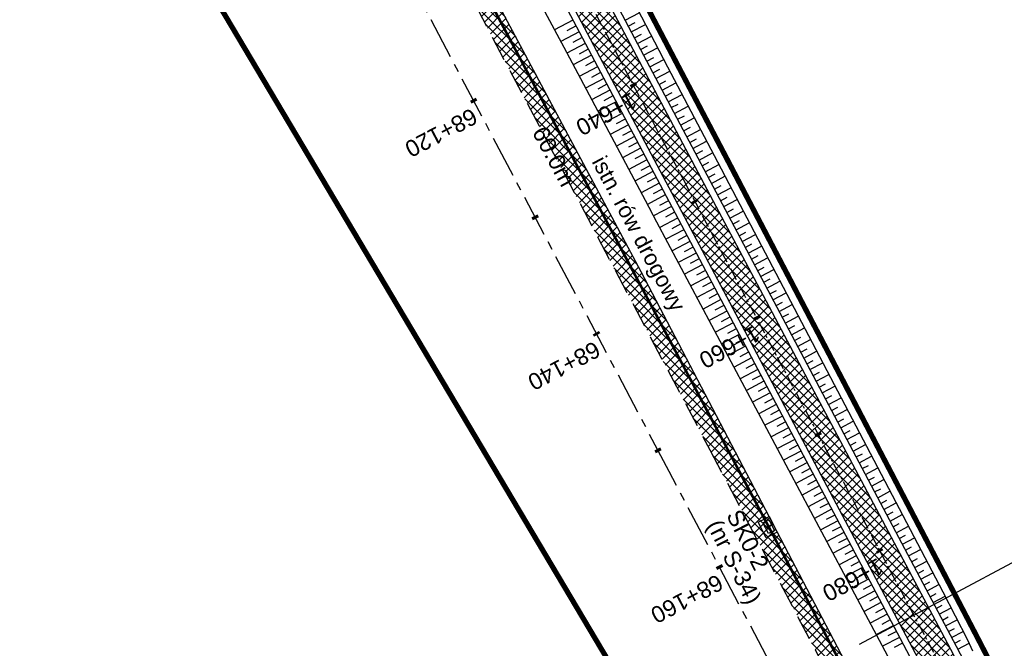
# Model space of a CAD drawing. Header units: metres. Extents: x 7529682 to 7533711, y 5721186 to 5727842.
# Tile 66 of 110: x 7530437 to 7530512, y 5726306 to 5726353. Entities that reach past the tile are written whole.
import ezdxf

# ---------------------------------------------------------------- set-up
doc = ezdxf.new("R2010")
doc.units = ezdxf.units.M
for name, pattern in [('817-dzialki-09-05-04$0$HIDDEN', [0.375, 0.25, -0.125]), ('CENTER', [50.8, 31.75, -6.35, 6.35, -6.35]), ('HIDDEN', [9.525, 6.35, -3.175])]:
    doc.linetypes.add(name, pattern=pattern)
for name, color, linetype in [('C-DROGI-SYTUACJA-ETYKIETY', 7, 'Continuous'), ('D-hatch-pobocza', 131, 'Continuous'), ('D-pobocza', 7, 'Continuous'), ('D-skarpa', 7, 'Continuous'), ('D-skarpa-kreskowanie', 7, 'Continuous')]:
    doc.layers.add(name, color=color, linetype=linetype)
doc.layers.add('D-hatch-ciag-pieszo-rowerowy', color=7, linetype='Continuous', lineweight=13, true_color=0xff9f80)
doc.layers.add('D-LR-etap-III', color=7, linetype='817-dzialki-09-05-04$0$HIDDEN', lineweight=50, true_color=0xff1aff)
for name, color, linetype, lineweight in [('D-krawędzie', 7, 'Continuous', 30), ('D-obrzeża', 7, 'Continuous', 30), ('D-opisy', 7, 'Continuous', 30), ('D-oś', 10, 'CENTER', 30), ('Sieci-T-kanal technologiczny', 4, 'kt kanał technologiczny', 30)]:
    doc.layers.add(name, color=color, linetype=linetype, lineweight=lineweight)
for name, color, linetype, true_color in [('D-opis-KT-dlugosci', 7, 'Continuous', 0xff8000), ('D-opis-KT-studnie', 7, 'Continuous', 0xff8000), ('poprzeczki', 7, 'Continuous', 0x0000c7)]:
    doc.layers.add(name, color=color, linetype=linetype, true_color=true_color)
doc.styles.add('ARIAL', font='arial.ttf', dxfattribs={"height": 1})
doc.styles.get("Standard").update_dxf_attribs({"font": 'arial.ttf'})
doc.linetypes.add('kt kanał technologiczny', pattern='A,1,-0.8,["kt",Standard,S=0.5,R=0,X=-0.7,Y=-0.15],-0.3', length=2.1)
pattern_1 = [(45, (0, 0), (-0.33675960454, 0.33675960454), []), (135, (0, 0), (-0.33675960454, -0.33675960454), [])]

# ---------------------------------------------------------------- blocks, each defined once
blk = doc.blocks.new('AeccTickLine')
at = {"color": 0, "linetype": 'ByBlock', "lineweight": -2}
blk.add_line((0, 1), (0, -1), dxfattribs=at)
blk = doc.blocks.new('SKR2')
at = {"layer": 'Sieci-T-kanal technologiczny', "color": 2, "lineweight": 25}
for points in [[(0.028, -0.188), (0.958, -1.153), (0.282, -1.805), (-0.648, -0.84)], [(-0.038, -0.537), (0.607, -1.206), (0.233, -1.567), (-0.412, -0.898)]]:
    blk.add_lwpolyline(points, close=True, dxfattribs=at)
blk.add_lwpolyline([(-0.09, -1.232), (0.285, -0.872)], dxfattribs=at)

msp = doc.modelspace()

# ---------------------------------------------------------------- hatches: boundary and pattern name
at = {"layer": 'D-hatch-ciag-pieszo-rowerowy'}
h = msp.add_hatch(dxfattribs=at)
h.set_pattern_fill('ANSI37', color=256, scale=0.15, style=0)
h.set_pattern_definition(pattern_1)
h.paths.add_polyline_path([(7530404.057, 5726502.584), (7530380.911, 5726546.861), (7530371.746, 5726564.106), (7530368.841, 5726564.244), (7530378.7, 5726545.696), (7530401.842, 5726501.425), (7530423.333, 5726460.444), (7530443.712, 5726421.565), (7530466.681, 5726377.574), (7530482.337, 5726347.963), (7530485.291, 5726347.724), (7530468.894, 5726378.737), (7530445.927, 5726422.724), (7530425.547, 5726461.605)])
h = msp.add_hatch(dxfattribs=at)
h.set_pattern_fill('ANSI37', color=256, scale=0.15, style=0)
h.set_pattern_definition(pattern_1)
edge = h.paths.add_edge_path()
edge.add_line((7530579.999, 5726163.494), (7530582.284, 5726164.519))
edge.add_line((7530582.284, 5726164.519), (7530574.938, 5726178.434))
edge.add_arc((7530619.154, 5726201.777), 50, 202.668, 207.83183, ccw=False)
edge.add_line((7530573.016, 5726182.508), (7530570.15, 5726189.371))
edge.add_arc((7530524.012, 5726170.102), 50, 22.668, 27.59344)
edge.add_line((7530568.325, 5726193.262), (7530565.111, 5726199.411))
edge.add_arc((7530529.661, 5726180.883), 40, 27.59344, 33.13089)
edge.add_line((7530563.158, 5726202.745), (7530555.511, 5726214.462))
edge.add_arc((7530589.008, 5726236.325), 40, 208.44752, 213.13089, ccw=False)
edge.add_line((7530553.837, 5726217.27), (7530543.028, 5726237.223))
edge.add_line((7530543.028, 5726237.223), (7530528.099, 5726266.319))
edge.add_line((7530528.099, 5726266.319), (7530507.524, 5726305.704))
edge.add_line((7530507.524, 5726305.704), (7530488.366, 5726341.909))
edge.add_line((7530488.366, 5726341.909), (7530485.291, 5726347.724))
edge.add_line((7530485.291, 5726347.724), (7530482.337, 5726347.963))
edge.add_line((7530482.337, 5726347.963), (7530486.156, 5726340.739))
edge.add_line((7530486.156, 5726340.739), (7530505.312, 5726304.54))
edge.add_line((7530505.312, 5726304.54), (7530525.878, 5726265.169))
edge.add_line((7530525.878, 5726265.169), (7530540.816, 5726236.057))
edge.add_line((7530540.816, 5726236.057), (7530551.688, 5726215.99))
edge.add_arc((7530586.858, 5726235.044), 40, 208.44752, 213.13089)
edge.add_line((7530553.361, 5726213.182), (7530560.998, 5726201.48))
edge.add_arc((7530527.501, 5726179.618), 40, 27.59344, 33.13089, ccw=False)
edge.add_line((7530562.951, 5726198.146), (7530566.06, 5726192.199))
edge.add_arc((7530521.747, 5726169.039), 50, 22.668, 27.59344, ccw=False)
edge.add_line((7530567.884, 5726188.309), (7530570.753, 5726181.44))
edge.add_arc((7530616.891, 5726200.71), 50, 202.668, 207.83183)
edge.add_line((7530572.675, 5726177.366), (7530579.999, 5726163.494))
at = {"layer": 'D-hatch-pobocza'}
h = msp.add_hatch(dxfattribs=at)
h.set_pattern_fill('ANSI37', color=256, scale=0.15, style=0)
h.set_pattern_definition(pattern_1)
h.paths.add_polyline_path([(7530484.05, 5726334.34), (7530471.92, 5726357.11), (7530458.95, 5726381.07), (7530447.57, 5726403.23), (7530435.55, 5726425.46), (7530424.34, 5726446.96), (7530408.22, 5726477.68), (7530396.72, 5726499.26), (7530381.74, 5726527.87), (7530371.44, 5726547.5), (7530359.58, 5726569.81), (7530349.42, 5726588.72), (7530332.29, 5726621.37), (7530323.72, 5726638.05), (7530306.54, 5726670.82), (7530298.56, 5726686.33), (7530287.26, 5726707.54), (7530284.291, 5726713.261), (7530282.67, 5726712.404), (7530284.501, 5726708.94), (7530291.376, 5726695.94), (7530296.046, 5726687.107), (7530304.464, 5726671.187), (7530316.604, 5726648.181), (7530333.058, 5726617.014), (7530350.004, 5726585.006), (7530367.258, 5726552.316), (7530385.763, 5726517.235), (7530404.054, 5726482.546), (7530421.087, 5726450.182), (7530442.442, 5726409.661), (7530463.421, 5726369.85), (7530489.269, 5726320.828), (7530506.412, 5726288.291), (7530524.315, 5726254.784), (7530540.549, 5726224.891), (7530548.273, 5726210.669), (7530551.697, 5726207.035), (7530543.21, 5726222.9), (7530538.34, 5726232.11), (7530533.7, 5726240.35), (7530511.95, 5726280.97), (7530499.24, 5726305.31)])

# ---------------------------------------------------------------- linework, layer by layer
at = {"layer": 'D-krawędzie', "linetype": 'HIDDEN', "ltscale": 0.3}
msp.add_lwpolyline([(7530385.763, 5726517.235), (7530404.054, 5726482.546), (7530421.087, 5726450.182), (7530442.442, 5726409.661), (7530463.421, 5726369.85), (7530489.269, 5726320.828), (7530506.412, 5726288.291), (7530524.315, 5726254.784), (7530540.549, 5726224.891), (7530548.273, 5726210.669)], dxfattribs=at)
at = {"layer": 'D-LR-etap-III', "ltscale": 10, "flags": 128}
msp.add_lwpolyline([(7531750.474, 5723895.103, 0.4, 0.4, 0), (7531750.505, 5723895.13, 0.4, 0.4, 0), (7531682.71, 5724022.92, 0.4, 0.4, 0), (7531619.177, 5724147.204, 0.4, 0.4, 0), (7531592.309, 5724198.489, 0.4, 0.4, 0), (7531553.264, 5724272.919, 0.4, 0.4, 0), (7531504.02, 5724366.79, 0.4, 0.4, 0), (7531482.09, 5724407.62, 0.4, 0.4, 0), (7531412.35, 5724541.183, 0.4, 0.4, 0), (7531388.464, 5724586.93, 0.4, 0.4, 0), (7531345.12, 5724669.94, 0.4, 0.4, 0), (7531127.66, 5725081.67, 0.4, 0.4, 0), (7531059.253, 5725211.041, 0.4, 0.4, 0), (7531008.007, 5725307.954, 0.4, 0.4, 0), (7530964.182, 5725390.836, 0.4, 0.4, 0), (7530914.557, 5725484.684, 0.4, 0.4, 0), (7530865.243, 5725577.494, 0.4, 0.4, 0), (7530840.085, 5725624.059, 0.4, 0.4, 0), (7530802.56, 5725694.925, 0.4, 0.4, 0), (7530755.54, 5725787.51, 0.4, 0.4, 0), (7530708.718, 5725876.303, 0.4, 0.4, 0), (7530695.12, 5725902.09, 0.4, 0.4, 0), (7530642.914, 5726001.078, 0.4, 0.4, 0), (7530634.935, 5726016.147, 0.4, 0.4, 0), (7530610.82, 5726061.93, 0.4, 0.4, 0), (7530610.82, 5726061.93, 0.4, 0.4, 0), (7530607.21, 5726063.51, 0.4, 0.4, 0), (7530597.42, 5726080.68, 0.4, 0.4, 0), (7530591.16, 5726088.44, 0.4, 0.4, 0), (7530581.28, 5726107.21, 0.4, 0.4, 0), (7530571.29, 5726130.56, 0.4, 0.4, 0), (7530549.555, 5726171.527, 0.4, 0.4, 0), (7530531.014, 5726206.474, 0.4, 0.4, 0), (7530516.461, 5726236.017, 0.4, 0.4, 0), (7530500.799, 5726266.141, 0.4, 0.4, 0), (7530491.35, 5726283.94, 0.4, 0.4, 0), (7530482.4, 5726303.41, 0.4, 0.4, 0), (7530482.4, 5726303.41, 0.4, 0.4, 0), (7530450.41, 5726357.28, 0.4, 0.4, 0), (7530397.759, 5726458.5, 0.4, 0.4, 0), (7530334.708, 5726583.665, 0.4, 0.4, 0), (7530303.939, 5726645.168, 0.4, 0.4, 0), (7530300.51, 5726651.778, 0.4, 0.4, 0), (7530289.214, 5726671.967, 0.4, 0.4, 0), (7530281.54, 5726685.57, 0.4, 0.4, 0), (7530261.371, 5726724.163, 0.4, 0.4, 0), (7530254.03, 5726738.21, 0.4, 0.4, 0), (7530197.22, 5726845.06, 0.4, 0.4, 0), (7530194.71, 5726849.15, 0.4, 0.4, 0), (7530195.92, 5726850.75, 0.4, 0.4, 0), (7530170.547, 5726892.961, 0.4, 0.4, 0), (7530143.175, 5726945.066, 0.4, 0.4, 0), (7530105.06, 5727018.32, 0.4, 0.4, 0), (7530100.06, 5727027.16, 0.4, 0.4, 0), (7530062.319, 5727099.625, 0.4, 0.4, 0), (7530015.379, 5727189.42, 0.4, 0.4, 0), (7529983.208, 5727250.207, 0.4, 0.4, 0), (7529953.284, 5727306.747, 0.4, 0.4, 0), (7529900.671, 5727406.159, 0.4, 0.4, 0), (7529890.63, 5727425.131, 0.4, 0.4, 0), (7529875.155, 5727454.426, 0.4, 0.4, 0), (7529857.56, 5727487.787, 0.4, 0.4, 0), (7529835.194, 5727530.193, 0.4, 0.4, 0), (7529811.741, 5727574.662, 0.4, 0.4, 0), (7529792.102, 5727611.923, 0.4, 0.4, 0), (7529768.066, 5727657.47, 0.4, 0.4, 0), (7529755.211, 5727682.131, 0.4, 0.4, 0), (7529753.31, 5727681.13, 0.4, 0.4, 0), (7529739.21, 5727707.77, 0.4, 0.4, 0), (7529735.395, 5727711.252, 0.4, 0.4, 0), (7529725.42, 5727730.2, 0.4, 0.4, 0), (7529723.55, 5727729.88, 0.4, 0.4, 0), (7529695.567, 5727782.932, 0.4, 0.4, 0), (7529717.68, 5727794.024, 0.4, 0.4, 0), (7529736.275, 5727758.647, 0.4, 0.4, 0), (7529736.275, 5727758.647, 0.4, 0.4, 0), (7529744.511, 5727750.406, 0.4, 0.4, 0), (7529744.511, 5727750.406, 0.4, 0.4, 0), (7529750.283, 5727738.55, 0.4, 0.4, 0), (7529777.109, 5727687.569, 0.4, 0.4, 0), (7529796.515, 5727651.33, 0.4, 0.4, 0), (7529814.938, 5727616.793, 0.4, 0.4, 0), (7529839.007, 5727572.304, 0.4, 0.4, 0), (7529860.618, 5727532.509, 0.4, 0.4, 0), (7529882.349, 5727491.504, 0.4, 0.4, 0), (7529904.865, 5727449.096, 0.4, 0.4, 0), (7529920.747, 5727418.885, 0.4, 0.4, 0), (7529946.677, 5727368.547, 0.4, 0.4, 0), (7529972.025, 5727320.573, 0.4, 0.4, 0), (7529987.74, 5727290.153, 0.4, 0.4, 0), (7529996.497, 5727273.662, 0.4, 0.4, 0), (7530017.541, 5727234.203, 0.4, 0.4, 0), (7530033.054, 5727204.864, 0.4, 0.4, 0), (7530051.623, 5727170.223, 0.4, 0.4, 0), (7530069.277, 5727137.016, 0.4, 0.4, 0), (7530089.385, 5727097.534, 0.4, 0.4, 0), (7530109.713, 5727060.747, 0.4, 0.4, 0), (7530136.77, 5727011.64, 0.4, 0.4, 0), (7530162.447, 5726962.744, 0.4, 0.4, 0), (7530187.674, 5726916.992, 0.4, 0.4, 0), (7530207.821, 5726879.335, 0.4, 0.4, 0), (7530230.626, 5726834.519, 0.4, 0.4, 0), (7530262.288, 5726776.618, 0.4, 0.4, 0), (7530277.51, 5726760.213, 0.4, 0.4, 0), (7530286.037, 5726744.107, 0.4, 0.4, 0), (7530288.097, 5726735.884, 0.4, 0.4, 0), (7530290.394, 5726725.047, 0.4, 0.4, 0), (7530296.177, 5726713.583, 0.4, 0.4, 0), (7530302.726, 5726701.182, 0.4, 0.4, 0), (7530325.685, 5726657.466, 0.4, 0.4, 0), (7530343.244, 5726623.649, 0.4, 0.4, 0), (7530360.23, 5726591.747, 0.4, 0.4, 0), (7530383.209, 5726548.059, 0.4, 0.4, 0), (7530406.018, 5726503.606, 0.4, 0.4, 0), (7530427.465, 5726462.62, 0.4, 0.4, 0), (7530447.928, 5726424.388, 0.4, 0.4, 0), (7530471.127, 5726379.921, 0.4, 0.4, 0), (7530490.501, 5726343.033, 0.4, 0.4, 0), (7530509.499, 5726306.733, 0.4, 0.4, 0), (7530529.89, 5726267.244, 0.4, 0.4, 0), (7530543.852, 5726238.99, 0.4, 0.4, 0), (7530554.809, 5726218.944, 0.4, 0.4, 0), (7530559.027, 5726212.223, 0.4, 0.4, 0), (7530563.061, 5726206.41, 0.4, 0.4, 0), (7530566.934, 5726200.464, 0.4, 0.4, 0), (7530569.771, 5726194.902, 0.4, 0.4, 0), (7530571.473, 5726191.282, 0.4, 0.4, 0), (7530572.839, 5726188.025, 0.4, 0.4, 0), (7530575.295, 5726182.035, 0.4, 0.4, 0), (7530579.737, 5726173.306, 0.4, 0.4, 0), (7530583.3, 5726167.41, 0.4, 0.4, 0), (7530593.4, 5726163.33, 0.4, 0.4, 0), (7530598.618, 5726155.264, 0.4, 0.4, 0), (7530608.258, 5726140.497, 0.4, 0.4, 0), (7530603.27, 5726136.83, 0.4, 0.4, 0), (7530606.53, 5726131.84, 0.4, 0.4, 0), (7530604.239, 5726124.217, 0.4, 0.4, 0), (7530605.847, 5726121.63, 0.4, 0.4, 0), (7530608.972, 5726116.164, 0.4, 0.4, 0), (7530618.114, 5726097.791, 0.4, 0.4, 0), (7530651.213, 5726034.96, 0.4, 0.4, 0), (7530670.244, 5725998.611, 0.4, 0.4, 0), (7530698.075, 5725945.953, 0.4, 0.4, 0), (7530716.506, 5725911.305, 0.4, 0.4, 0), (7530735.223, 5725875.667, 0.4, 0.4, 0), (7530752.504, 5725842.155, 0.4, 0.4, 0), (7530778.311, 5725793.501, 0.4, 0.4, 0), (7530797.5, 5725756.382, 0.4, 0.4, 0), (7530812.519, 5725728.289, 0.4, 0.4, 0), (7530820.039, 5725713.16, 0.4, 0.4, 0), (7530822.422, 5725710.194, 0.4, 0.4, 0), (7530833.155, 5725688.801, 0.4, 0.4, 0), (7530849.629, 5725656.159, 0.4, 0.4, 0), (7530867.983, 5725621.964, 0.4, 0.4, 0), (7530872.63, 5725612.888, 0.4, 0.4, 0), (7530880.354, 5725597.595, 0.4, 0.4, 0), (7530883.839, 5725593.389, 0.4, 0.4, 0), (7530891.782, 5725587.763, 0.4, 0.4, 0), (7530895.039, 5725584.281, 0.4, 0.4, 0), (7530897.034, 5725580.941, 0.4, 0.4, 0), (7530900.952, 5725579.946, 0.4, 0.4, 0), (7530904.81, 5725571.977, 0.4, 0.4, 0), (7530903.682, 5725568.566, 0.4, 0.4, 0), (7530908.901, 5725558.845, 0.4, 0.4, 0), (7530910.252, 5725545.672, 0.4, 0.4, 0), (7530912.873, 5725538.646, 0.4, 0.4, 0), (7530945.278, 5725478.464, 0.4, 0.4, 0), (7530959.692, 5725450.246, 0.4, 0.4, 0), (7531002.827, 5725368.192, 0.4, 0.4, 0), (7531044.704, 5725290.314, 0.4, 0.4, 0), (7531064.099, 5725253.213, 0.4, 0.4, 0), (7531083.01, 5725216.678, 0.4, 0.4, 0), (7531113.013, 5725158.466, 0.4, 0.4, 0), (7531137.364, 5725113.071, 0.4, 0.4, 0), (7531150.831, 5725086.712, 0.4, 0.4, 0), (7531159.746, 5725076.641, 0.4, 0.4, 0), (7531166.31, 5725074.58, 0.4, 0.4, 0), (7531172.29, 5725062.58, 0.4, 0.4, 0), (7531170.59, 5725055.606, 0.4, 0.4, 0), (7531173.733, 5725044.081, 0.4, 0.4, 0), (7531215.342, 5724964.86, 0.4, 0.4, 0), (7531238.054, 5724921.685, 0.4, 0.4, 0), (7531262.39, 5724875.283, 0.4, 0.4, 0), (7531295.587, 5724811.266, 0.4, 0.4, 0), (7531348.488, 5724712.363, 0.4, 0.4, 0), (7531363.741, 5724682.684, 0.4, 0.4, 0), (7531366.987, 5724675.865, 0.4, 0.4, 0), (7531382.541, 5724646.111, 0.4, 0.4, 0), (7531401.299, 5724610.875, 0.4, 0.4, 0), (7531428.965, 5724558.862, 0.4, 0.4, 0), (7531449.111, 5724520.398, 0.4, 0.4, 0), (7531477.293, 5724465.831, 0.4, 0.4, 0), (7531500.996, 5724421.113, 0.4, 0.4, 0), (7531512.122, 5724400.549, 0.4, 0.4, 0), (7531513.782, 5724396.757, 0.4, 0.4, 0), (7531526.32, 5724379.39, 0.4, 0.4, 0), (7531566.784, 5724302.736, 0.4, 0.4, 0), (7531612.277, 5724225.61, 0.4, 0.4, 0), (7531620.493, 5724210.548, 0.4, 0.4, 0), (7531631.578, 5724196.258, 0.4, 0.4, 0), (7531653.484, 5724152.434, 0.4, 0.4, 0), (7531661.151, 5724128.494, 0.4, 0.4, 0), (7531673.881, 5724101.186, 0.4, 0.4, 0), (7531684.691, 5724081.184, 0.4, 0.4, 0), (7531699.212, 5724051.17, 0.4, 0.4, 0), (7531704.034, 5724040.584, 0.4, 0.4, 0), (7531704.034, 5724040.584, 0.4, 0.4, 0), (7531703.913, 5724037.17, 0.4, 0.4, 0), (7531736.42, 5723969.232, 0.4, 0.4, 0), (7531738.285, 5723967.699, 0.4, 0.4, 0), (7531742.181, 5723962.346, 0.4, 0.4, 0), (7531744.286, 5723958.616, 0.4, 0.4, 0), (7531755.393, 5723944.193, 0.4, 0.4, 0), (7531758.69, 5723936.76, 0.4, 0.4, 0), (7531780.08, 5723929.25, 0.4, 0.4, 0), (7531792.612, 5723906.338, 0.4, 0.4, 0), (7531792.612, 5723906.338, 0.4, 0.4, 0), (7531756.962, 5723883.055, 0.4, 0.4, 0), (7531750.46, 5723895.13, 0.4, 0.4, 0), (7531750.46, 5723895.13, 0, 0, 0)], format="xyseb", dxfattribs=at)
at = {"layer": 'D-obrzeża'}
for points in [[(7530404.057, 5726502.584), (7530425.547, 5726461.605), (7530445.927, 5726422.724), (7530468.894, 5726378.737), (7530488.366, 5726341.909), (7530507.524, 5726305.704), (7530528.099, 5726266.319), (7530543.028, 5726237.223), (7530553.837, 5726217.27, 0.020438), (7530555.511, 5726214.462), (7530563.158, 5726202.745, -0.024166), (7530565.111, 5726199.411), (7530568.325, 5726193.262, -0.021495), (7530570.15, 5726189.371), (7530573.016, 5726182.508, 0.022535), (7530574.938, 5726178.434), (7530582.467, 5726164.173, 0.144123), (7530586.407, 5726160.127), (7530591.402, 5726157.316, -0.143266), (7530593.364, 5726155.308), (7530594.228, 5726153.684)], [(7530401.842, 5726501.425), (7530423.333, 5726460.444), (7530443.712, 5726421.565), (7530466.681, 5726377.574), (7530486.156, 5726340.739), (7530505.312, 5726304.54), (7530525.878, 5726265.169), (7530540.816, 5726236.057), (7530551.688, 5726215.99, 0.020438), (7530553.361, 5726213.182), (7530560.998, 5726201.48, -0.024166), (7530562.951, 5726198.146), (7530566.06, 5726192.199, -0.021495), (7530567.884, 5726188.309), (7530570.753, 5726181.44, 0.022535), (7530572.675, 5726177.366), (7530580.714, 5726162.138, 0.101584), (7530584.546, 5726157.479), (7530584.686, 5726157.365, -0.100735), (7530588.495, 5726152.75), (7530588.874, 5726152.037)]]:
    msp.add_lwpolyline(points, format="xyb", dxfattribs=at)
at = {"layer": 'D-opisy'}
msp.add_line((7530500.62, 5726306.08), (7530530.688, 5726322.12), dxfattribs=at)
at = {"layer": 'D-oś', "ltscale": 0.1}
msp.add_lwpolyline([(7530594.845, 5726110.895), (7530540.21, 5726214.45), (7530503.32, 5726286.651), (7530486.173, 5726319.196), (7530460.325, 5726368.218), (7530439.346, 5726408.03), (7530417.989, 5726448.552), (7530400.958, 5726480.914), (7530382.667, 5726515.602)], dxfattribs=at)
at = {"layer": 'D-oś', "ltscale": 0.03}
msp.add_lwpolyline([(7530402.949, 5726502.005), (7530424.44, 5726461.025), (7530444.82, 5726422.144), (7530467.787, 5726378.156), (7530487.261, 5726341.324), (7530506.418, 5726305.122), (7530526.989, 5726265.744), (7530541.922, 5726236.64), (7530552.763, 5726216.63, 0.020438), (7530554.436, 5726213.822), (7530562.078, 5726202.113, -0.024166), (7530564.031, 5726198.778), (7530567.392, 5726192.349, -0.021495), (7530568.851, 5726189.237), (7530572.059, 5726181.558, 0.022535), (7530573.596, 5726178.299), (7530581.269, 5726163.764, 0.096558), (7530584.871, 5726159.294), (7530589.549, 5726155.354, -0.108108), (7530591.633, 5726152.643), (7530599.06, 5726136.869, -0.193566), (7530599.404, 5726130.909), (7530599.097, 5726129.998, 0.223174), (7530599.583, 5726125.774)], format="xyb", dxfattribs=at)
at = {"layer": 'D-pobocza'}
for points in [[(7530324.032, 5726655.814), (7530341.472, 5726622.699), (7530358.39, 5726590.299), (7530381.354, 5726547.095), (7530404.5, 5726502.816), (7530425.99, 5726461.837), (7530446.37, 5726422.955), (7530469.336, 5726378.97), (7530488.808, 5726342.142), (7530507.967, 5726305.936), (7530528.543, 5726266.549), (7530543.47, 5726237.456), (7530554.277, 5726217.509, 0.020438), (7530555.929, 5726214.736), (7530563.577, 5726203.019, -0.024166), (7530565.554, 5726199.643), (7530568.768, 5726193.493, -0.021495), (7530570.611, 5726189.564), (7530573.478, 5726182.701, 0.022535), (7530575.38, 5726178.667), (7530582.909, 5726164.407)], [(7530320.936, 5726654.183), (7530338.372, 5726621.074), (7530355.294, 5726588.668), (7530378.258, 5726545.463), (7530401.399, 5726501.193), (7530422.89, 5726460.212), (7530443.269, 5726421.333), (7530466.238, 5726377.342), (7530485.714, 5726340.506), (7530504.869, 5726304.308), (7530525.434, 5726264.939), (7530540.374, 5726235.824), (7530551.248, 5726215.751, 0.020438), (7530552.942, 5726212.908), (7530560.579, 5726201.207, -0.024166), (7530562.508, 5726197.914), (7530565.617, 5726191.967, -0.021495), (7530567.423, 5726188.116), (7530570.292, 5726181.248, 0.022535), (7530572.232, 5726177.133), (7530572.779, 5726176.098)]]:
    msp.add_lwpolyline(points, format="xyb", dxfattribs=at)
msp.add_lwpolyline([(7530548.273, 5726210.669), (7530551.697, 5726207.035), (7530543.21, 5726222.9), (7530538.34, 5726232.11), (7530533.7, 5726240.35), (7530511.95, 5726280.97), (7530499.24, 5726305.31), (7530484.05, 5726334.34), (7530471.92, 5726357.11), (7530458.95, 5726381.07), (7530447.57, 5726403.23), (7530435.55, 5726425.46), (7530424.34, 5726446.96), (7530408.22, 5726477.68), (7530396.72, 5726499.26)], dxfattribs=at)
at = {"layer": 'D-skarpa', "linetype": 'Continuous'}
msp.add_lwpolyline([(7530446.658, 5726425.202, 0.00053), (7530467.502, 5726385.316), (7530469.794, 5726380.872), (7530470.471, 5726379.557), (7530472.123, 5726376.465), (7530474.475, 5726372.053), (7530476.742, 5726367.596), (7530479.076, 5726363.173), (7530481.419, 5726358.757), (7530483.743, 5726354.329), (7530486.059, 5726349.898), (7530489.837, 5726342.685), (7530490.699, 5726341.041), (7530506.95, 5726310.042), (7530508.829, 5726306.398), (7530509.203, 5726305.562)], format="xyb", dxfattribs=at)
msp.add_lwpolyline([(7530450.985, 5726404.894), (7530452.475, 5726400.032), (7530454.773, 5726395.591), (7530456.996, 5726391.111), (7530459.24, 5726386.642), (7530461.586, 5726382.227), (7530464.546, 5726376.463), (7530466.184, 5726373.325), (7530468.497, 5726368.892), (7530471.095, 5726364.61), (7530475.827, 5726355.8), (7530478.18, 5726351.388), (7530484.351, 5726339.785), (7530485.225, 5726338.144), (7530503.598, 5726303.63)], dxfattribs=at)
at = {"layer": 'D-skarpa-kreskowanie', "linetype": 'Continuous'}
for p, q in [((7530482.838, 5726353.434, 107.695), (7530483.913, 5726354.003, 106.884)), ((7530478.873, 5726353.444, 107.566), (7530477.477, 5726352.706, 106.513)), ((7530483.071, 5726352.992, 107.695), (7530483.608, 5726353.276, 107.29)), ((7530479.341, 5726352.56, 107.565), (7530477.948, 5726351.824, 106.515)), ((7530479.107, 5726353.002, 107.565), (7530478.41, 5726352.633, 107.039)), ((7530483.305, 5726352.55, 107.695), (7530484.376, 5726353.117, 106.887)), ((7530479.574, 5726352.118, 107.565), (7530478.879, 5726351.75, 107.04)), ((7530483.539, 5726352.108, 107.694), (7530484.073, 5726352.391, 107.291)), ((7530483.772, 5726351.666, 107.694), (7530484.84, 5726352.23, 106.889)), ((7530479.808, 5726351.676, 107.565), (7530478.418, 5726350.941, 106.516)), ((7530480.042, 5726351.234, 107.565), (7530479.347, 5726350.867, 107.041)), ((7530484.006, 5726351.224, 107.694), (7530484.539, 5726351.506, 107.292)), ((7530484.24, 5726350.782, 107.694), (7530485.303, 5726351.344, 106.892)), ((7530480.275, 5726350.792, 107.565), (7530478.887, 5726350.058, 106.518)), ((7530480.509, 5726350.35, 107.564), (7530479.816, 5726349.983, 107.041)), ((7530484.474, 5726350.34, 107.694), (7530485.004, 5726350.62, 107.294)), ((7530484.707, 5726349.898, 107.694), (7530485.766, 5726350.458, 106.895)), ((7530480.743, 5726349.908, 107.564), (7530479.357, 5726349.175, 106.519)), ((7530480.977, 5726349.466, 107.564), (7530480.284, 5726349.1, 107.042)), ((7530484.941, 5726349.456, 107.693), (7530485.469, 5726349.735, 107.295)), ((7530485.175, 5726349.014, 107.693), (7530486.23, 5726349.572, 106.898)), ((7530481.21, 5726349.024, 107.564), (7530479.827, 5726348.292, 106.52)), ((7530485.408, 5726348.572, 107.693), (7530485.935, 5726348.85, 107.296)), ((7530481.678, 5726348.14, 107.564), (7530480.296, 5726347.409, 106.522)), ((7530481.444, 5726348.582, 107.564), (7530480.753, 5726348.216, 107.042)), ((7530485.642, 5726348.13, 107.693), (7530486.694, 5726348.686, 106.9)), ((7530485.876, 5726347.688, 107.693), (7530486.401, 5726347.965, 107.297)), ((7530482.145, 5726347.256, 107.563), (7530480.766, 5726346.527, 106.523)), ((7530481.911, 5726347.698, 107.563), (7530481.221, 5726347.333, 107.043)), ((7530486.11, 5726347.246, 107.693), (7530487.158, 5726347.8, 106.902)), ((7530482.379, 5726346.814, 107.563), (7530481.69, 5726346.449, 107.043)), ((7530486.343, 5726346.804, 107.692), (7530486.866, 5726347.08, 107.298)), ((7530486.577, 5726346.362, 107.692), (7530487.622, 5726346.914, 106.904)), ((7530482.613, 5726346.372, 107.563), (7530481.235, 5726345.644, 106.524)), ((7530482.846, 5726345.93, 107.563), (7530482.158, 5726345.566, 107.044)), ((7530486.811, 5726345.92, 107.692), (7530487.332, 5726346.195, 107.299)), ((7530487.044, 5726345.478, 107.692), (7530488.086, 5726346.028, 106.907)), ((7530483.08, 5726345.488, 107.562), (7530481.705, 5726344.761, 106.525)), ((7530483.314, 5726345.046, 107.562), (7530482.627, 5726344.683, 107.044)), ((7530487.278, 5726345.036, 107.692), (7530487.798, 5726345.311, 107.3)), ((7530487.512, 5726344.594, 107.692), (7530488.55, 5726345.142, 106.909)), ((7530483.547, 5726344.604, 107.562), (7530482.174, 5726343.878, 106.527)), ((7530487.745, 5726344.152, 107.691), (7530488.264, 5726344.426, 107.301)), ((7530487.979, 5726343.71, 107.691), (7530489.014, 5726344.257, 106.911)), ((7530484.015, 5726343.72, 107.562), (7530482.644, 5726342.995, 106.528)), ((7530483.781, 5726344.162, 107.562), (7530483.095, 5726343.799, 107.045)), ((7530488.213, 5726343.268, 107.691), (7530488.729, 5726343.541, 107.302)), ((7530484.482, 5726342.836, 107.561), (7530483.114, 5726342.112, 106.529)), ((7530484.248, 5726343.278, 107.562), (7530483.564, 5726342.916, 107.045)), ((7530488.447, 5726342.826, 107.691), (7530489.478, 5726343.371, 106.913)), ((7530484.716, 5726342.394, 107.561), (7530484.032, 5726342.032, 107.046)), ((7530488.68, 5726342.384, 107.691), (7530489.195, 5726342.656, 107.303)), ((7530488.914, 5726341.942, 107.691), (7530489.942, 5726342.485, 106.916)), ((7530484.95, 5726341.952, 107.561), (7530483.583, 5726341.229, 106.531)), ((7530485.183, 5726341.51, 107.561), (7530484.501, 5726341.149, 107.046)), ((7530489.148, 5726341.5, 107.69), (7530489.661, 5726341.771, 107.303)), ((7530489.382, 5726341.058, 107.69), (7530490.406, 5726341.6, 106.918)), ((7530485.417, 5726341.068, 107.561), (7530484.053, 5726340.346, 106.532)), ((7530485.651, 5726340.626, 107.561), (7530484.969, 5726340.265, 107.047)), ((7530489.616, 5726340.616, 107.69), (7530490.127, 5726340.886, 107.304)), ((7530489.849, 5726340.174, 107.69), (7530490.87, 5726340.714, 106.92)), ((7530485.885, 5726340.184, 107.56), (7530484.523, 5726339.463, 106.533)), ((7530486.118, 5726339.742, 107.56), (7530485.438, 5726339.382, 107.047)), ((7530490.083, 5726339.732, 107.69), (7530490.593, 5726340.002, 107.305)), ((7530490.317, 5726339.29, 107.689), (7530491.334, 5726339.828, 106.922)), ((7530486.352, 5726339.3, 107.56), (7530484.993, 5726338.58, 106.535)), ((7530490.551, 5726338.848, 107.689), (7530491.059, 5726339.117, 107.306)), ((7530486.82, 5726338.416, 107.56), (7530485.463, 5726337.698, 106.536)), ((7530486.586, 5726338.858, 107.56), (7530485.907, 5726338.498, 107.048)), ((7530490.785, 5726338.406, 107.689), (7530491.799, 5726338.943, 106.924)), ((7530491.019, 5726337.964, 107.689), (7530491.525, 5726338.232, 107.307)), ((7530487.288, 5726337.532, 107.559), (7530485.933, 5726336.815, 106.537)), ((7530487.054, 5726337.974, 107.56), (7530486.376, 5726337.615, 107.048)), ((7530491.253, 5726337.522, 107.689), (7530492.263, 5726338.057, 106.927)), ((7530487.522, 5726337.09, 107.559), (7530486.845, 5726336.732, 107.049)), ((7530491.487, 5726337.08, 107.689), (7530491.991, 5726337.347, 107.308)), ((7530491.72, 5726336.638, 107.688), (7530492.727, 5726337.171, 106.929)), ((7530487.755, 5726336.648, 107.559), (7530486.402, 5726335.932, 106.539)), ((7530487.989, 5726336.206, 107.559), (7530487.313, 5726335.848, 107.049)), ((7530491.954, 5726336.196, 107.688), (7530492.457, 5726336.462, 107.309)), ((7530492.188, 5726335.754, 107.688), (7530493.192, 5726336.286, 106.931)), ((7530488.223, 5726335.764, 107.559), (7530486.872, 5726335.049, 106.54)), ((7530488.457, 5726335.322, 107.559), (7530487.782, 5726334.965, 107.05)), ((7530492.422, 5726335.313, 107.688), (7530492.923, 5726335.578, 107.31)), ((7530492.656, 5726334.871, 107.688), (7530493.656, 5726335.4, 106.933)), ((7530488.691, 5726334.88, 107.558), (7530487.342, 5726334.167, 106.541)), ((7530492.89, 5726334.429, 107.688), (7530493.389, 5726334.693, 107.311)), ((7530493.124, 5726333.987, 107.687), (7530494.12, 5726334.514, 106.936)), ((7530489.159, 5726333.996, 107.558), (7530487.812, 5726333.284, 106.543)), ((7530488.925, 5726334.438, 107.558), (7530488.251, 5726334.082, 107.05)), ((7530493.357, 5726333.545, 107.687), (7530493.855, 5726333.808, 107.312)), ((7530489.626, 5726333.113, 107.558), (7530488.282, 5726332.401, 106.544)), ((7530489.392, 5726333.555, 107.558), (7530488.72, 5726333.199, 107.051)), ((7530493.591, 5726333.103, 107.687), (7530494.585, 5726333.629, 106.938)), ((7530489.86, 5726332.671, 107.558), (7530489.189, 5726332.315, 107.051)), ((7530493.825, 5726332.661, 107.687), (7530494.321, 5726332.923, 107.313)), ((7530494.059, 5726332.219, 107.687), (7530495.049, 5726332.743, 106.94)), ((7530490.094, 5726332.229, 107.557), (7530488.752, 5726331.519, 106.545)), ((7530490.328, 5726331.787, 107.557), (7530489.657, 5726331.432, 107.052)), ((7530494.293, 5726331.777, 107.687), (7530494.787, 5726332.039, 107.314)), ((7530494.527, 5726331.335, 107.686), (7530495.513, 5726331.857, 106.942)), ((7530490.562, 5726331.345, 107.557), (7530489.222, 5726330.636, 106.546)), ((7530490.796, 5726330.903, 107.557), (7530490.126, 5726330.549, 107.052)), ((7530494.761, 5726330.893, 107.686), (7530495.253, 5726331.154, 107.315)), ((7530494.994, 5726330.451, 107.686), (7530495.978, 5726330.972, 106.944)), ((7530491.029, 5726330.461, 107.557), (7530489.692, 5726329.753, 106.548)), ((7530491.263, 5726330.019, 107.557), (7530490.595, 5726329.665, 107.052)), ((7530495.228, 5726330.009, 107.686), (7530495.719, 5726330.269, 107.316)), ((7530495.462, 5726329.567, 107.686), (7530496.442, 5726330.086, 106.947)), ((7530491.497, 5726329.577, 107.556), (7530490.162, 5726328.87, 106.549)), ((7530495.696, 5726329.125, 107.686), (7530496.185, 5726329.384, 107.317)), ((7530491.965, 5726328.693, 107.556), (7530490.632, 5726327.988, 106.55)), ((7530491.731, 5726329.135, 107.556), (7530491.064, 5726328.782, 107.053)), ((7530495.93, 5726328.683, 107.685), (7530496.906, 5726329.2, 106.949)), ((7530492.433, 5726327.809, 107.556), (7530491.102, 5726327.105, 106.552)), ((7530492.199, 5726328.251, 107.556), (7530491.533, 5726327.899, 107.053)), ((7530496.164, 5726328.242, 107.685), (7530496.651, 5726328.499, 107.318)), ((7530496.398, 5726327.8, 107.685), (7530497.371, 5726328.314, 106.951)), ((7530492.666, 5726327.367, 107.556), (7530492.001, 5726327.015, 107.054)), ((7530496.631, 5726327.358, 107.685), (7530497.117, 5726327.615, 107.319)), ((7530496.865, 5726326.916, 107.685), (7530497.835, 5726327.429, 106.953)), ((7530492.9, 5726326.925, 107.555), (7530491.571, 5726326.222, 106.553)), ((7530493.134, 5726326.484, 107.555), (7530492.47, 5726326.132, 107.054)), ((7530497.099, 5726326.474, 107.685), (7530497.583, 5726326.73, 107.32)), ((7530497.333, 5726326.032, 107.684), (7530498.299, 5726326.543, 106.956)), ((7530493.368, 5726326.042, 107.555), (7530492.041, 5726325.34, 106.554)), ((7530493.602, 5726325.6, 107.555), (7530492.939, 5726325.249, 107.055)), ((7530497.567, 5726325.59, 107.684), (7530498.049, 5726325.845, 107.32)), ((7530497.801, 5726325.148, 107.684), (7530498.764, 5726325.657, 106.958)), ((7530493.836, 5726325.158, 107.555), (7530492.511, 5726324.457, 106.556)), ((7530498.035, 5726324.706, 107.684), (7530498.515, 5726324.96, 107.321)), ((7530498.268, 5726324.264, 107.684), (7530499.228, 5726324.772, 106.96)), ((7530494.304, 5726324.274, 107.554), (7530492.981, 5726323.574, 106.557)), ((7530494.07, 5726324.716, 107.555), (7530493.408, 5726324.366, 107.055)), ((7530498.502, 5726323.822, 107.684), (7530498.981, 5726324.076, 107.322)), ((7530494.771, 5726323.39, 107.554), (7530493.451, 5726322.691, 106.558)), ((7530494.537, 5726323.832, 107.554), (7530493.877, 5726323.482, 107.056)), ((7530498.736, 5726323.38, 107.683), (7530499.692, 5726323.886, 106.962)), ((7530495.005, 5726322.948, 107.554), (7530494.346, 5726322.599, 107.056)), ((7530498.97, 5726322.938, 107.683), (7530499.447, 5726323.191, 107.323)), ((7530499.204, 5726322.496, 107.683), (7530500.157, 5726323, 106.965)), ((7530495.239, 5726322.506, 107.554), (7530493.921, 5726321.809, 106.56)), ((7530495.473, 5726322.064, 107.554), (7530494.814, 5726321.716, 107.057)), ((7530499.438, 5726322.054, 107.683), (7530499.913, 5726322.306, 107.324)), ((7530499.672, 5726321.612, 107.683), (7530500.621, 5726322.115, 106.967)), ((7530495.707, 5726321.622, 107.553), (7530494.391, 5726320.926, 106.561)), ((7530495.941, 5726321.18, 107.553), (7530495.283, 5726320.832, 107.057)), ((7530499.906, 5726321.171, 107.683), (7530500.379, 5726321.421, 107.325)), ((7530500.139, 5726320.729, 107.682), (7530501.085, 5726321.229, 106.969)), ((7530496.174, 5726320.738, 107.553), (7530494.861, 5726320.043, 106.562)), ((7530496.408, 5726320.296, 107.553), (7530495.752, 5726319.949, 107.058)), ((7530500.373, 5726320.287, 107.682), (7530500.845, 5726320.536, 107.326)), ((7530500.607, 5726319.845, 107.682), (7530501.55, 5726320.343, 106.971)), ((7530496.642, 5726319.854, 107.553), (7530495.331, 5726319.16, 106.564)), ((7530500.841, 5726319.403, 107.682), (7530501.311, 5726319.652, 107.327)), ((7530497.11, 5726318.971, 107.552), (7530495.801, 5726318.278, 106.565)), ((7530496.876, 5726319.413, 107.553), (7530496.221, 5726319.066, 107.058)), ((7530501.075, 5726318.961, 107.682), (7530502.014, 5726319.458, 106.973)), ((7530497.578, 5726318.087, 107.552), (7530496.271, 5726317.395, 106.566)), ((7530497.344, 5726318.529, 107.552), (7530496.69, 5726318.183, 107.059)), ((7530501.309, 5726318.519, 107.682), (7530501.777, 5726318.767, 107.328)), ((7530501.543, 5726318.077, 107.681), (7530502.478, 5726318.572, 106.976)), ((7530497.811, 5726317.645, 107.552), (7530497.158, 5726317.299, 107.059)), ((7530501.776, 5726317.635, 107.681), (7530502.243, 5726317.882, 107.329)), ((7530502.01, 5726317.193, 107.681), (7530502.942, 5726317.686, 106.978)), ((7530498.045, 5726317.203, 107.552), (7530496.74, 5726316.512, 106.567)), ((7530498.279, 5726316.761, 107.551), (7530497.627, 5726316.416, 107.06)), ((7530502.244, 5726316.751, 107.681), (7530502.709, 5726316.997, 107.33)), ((7530502.478, 5726316.309, 107.681), (7530503.407, 5726316.801, 106.98)), ((7530498.513, 5726316.319, 107.551), (7530497.21, 5726315.63, 106.569)), ((7530498.747, 5726315.877, 107.551), (7530498.096, 5726315.533, 107.06)), ((7530502.712, 5726315.867, 107.681), (7530503.175, 5726316.113, 107.331)), ((7530502.946, 5726315.425, 107.68), (7530503.871, 5726315.915, 106.982)), ((7530498.981, 5726315.435, 107.551), (7530497.68, 5726314.747, 106.57)), ((7530503.18, 5726314.983, 107.68), (7530503.641, 5726315.228, 107.332)), ((7530499.448, 5726314.551, 107.551), (7530498.15, 5726313.864, 106.571)), ((7530499.215, 5726314.993, 107.551), (7530498.565, 5726314.649, 107.061)), ((7530503.413, 5726314.541, 107.68), (7530504.335, 5726315.029, 106.985)), ((7530503.647, 5726314.1, 107.68), (7530504.107, 5726314.343, 107.333)), ((7530499.916, 5726313.667, 107.55), (7530498.62, 5726312.981, 106.573)), ((7530499.682, 5726314.109, 107.55), (7530499.034, 5726313.766, 107.061)), ((7530503.881, 5726313.658, 107.68), (7530504.8, 5726314.144, 106.987)), ((7530500.15, 5726313.225, 107.55), (7530499.503, 5726312.883, 107.062)), ((7530504.115, 5726313.216, 107.68), (7530504.573, 5726313.458, 107.334)), ((7530504.349, 5726312.774, 107.679), (7530505.264, 5726313.258, 106.989)), ((7530500.384, 5726312.783, 107.55), (7530499.09, 5726312.099, 106.574)), ((7530500.618, 5726312.342, 107.55), (7530499.971, 5726311.999, 107.062)), ((7530504.583, 5726312.332, 107.679), (7530505.039, 5726312.573, 107.335)), ((7530504.817, 5726311.89, 107.679), (7530505.728, 5726312.372, 106.991)), ((7530500.852, 5726311.9, 107.55), (7530499.56, 5726311.216, 106.575)), ((7530501.085, 5726311.458, 107.549), (7530500.44, 5726311.116, 107.063)), ((7530505.05, 5726311.448, 107.679), (7530505.506, 5726311.689, 107.336)), ((7530505.284, 5726311.006, 107.679), (7530506.193, 5726311.487, 106.993)), ((7530501.319, 5726311.016, 107.549), (7530500.03, 5726310.333, 106.577)), ((7530501.553, 5726310.574, 107.549), (7530500.909, 5726310.233, 107.063)), ((7530505.518, 5726310.564, 107.678), (7530505.972, 5726310.804, 107.337)), ((7530505.752, 5726310.122, 107.678), (7530506.657, 5726310.601, 106.996)), ((7530501.787, 5726310.132, 107.549), (7530500.5, 5726309.451, 106.578)), ((7530505.986, 5726309.68, 107.678), (7530506.438, 5726309.919, 107.337)), ((7530502.255, 5726309.248, 107.549), (7530500.97, 5726308.568, 106.579)), ((7530502.021, 5726309.69, 107.549), (7530501.378, 5726309.35, 107.064)), ((7530506.22, 5726309.238, 107.678), (7530507.119, 5726309.714, 107)), ((7530502.723, 5726308.364, 107.548), (7530501.44, 5726307.685, 106.581)), ((7530502.489, 5726308.806, 107.548), (7530501.847, 5726308.466, 107.064)), ((7530506.454, 5726308.796, 107.678), (7530506.901, 5726309.033, 107.34)), ((7530506.687, 5726308.354, 107.678), (7530507.577, 5726308.825, 107.006)), ((7530502.956, 5726307.922, 107.548), (7530502.315, 5726307.583, 107.065)), ((7530506.921, 5726307.912, 107.677), (7530507.364, 5726308.147, 107.344)), ((7530507.155, 5726307.47, 107.677), (7530508.035, 5726307.936, 107.013)), ((7530503.19, 5726307.48, 107.548), (7530501.909, 5726306.802, 106.582)), ((7530503.424, 5726307.038, 107.548), (7530502.784, 5726306.7, 107.065)), ((7530507.389, 5726307.029, 107.677), (7530507.827, 5726307.26, 107.347)), ((7530507.623, 5726306.587, 107.677), (7530508.494, 5726307.047, 107.02)), ((7530503.658, 5726306.596, 107.548), (7530502.379, 5726305.92, 106.583)), ((7530503.892, 5726306.154, 107.547), (7530503.253, 5726305.816, 107.066)), ((7530507.857, 5726306.145, 107.677), (7530508.29, 5726306.374, 107.35)), ((7530508.089, 5726305.702, 107.677), (7530508.941, 5726306.147, 107.036))]:
    msp.add_line(p, q, dxfattribs=at)
at = {"layer": 'Sieci-T-kanal technologiczny', "ltscale": 2}
msp.add_lwpolyline([(7530196.318, 5726878.263, 0.2, 0.2, 0), (7530224.092, 5726826.208, 0.2, 0.2, 0), (7530251.555, 5726773.992, 0.2, 0.2, 0), (7530263.334, 5726767.604, 0.2, 0.2, 0), (7530273.437, 5726757.85, 0.2, 0.2, 0), (7530282.975, 5726739.774, 0.2, 0.2, 0), (7530286.554, 5726722.671, 0.2, 0.2, 0), (7530285.084, 5726710.887, 0.2, 0.2, 0), (7530301.191, 5726680.382, 0.2, 0.2, 0), (7530328.423, 5726628.042, 0.2, 0.2, 0), (7530355.902, 5726575.832, 0.2, 0.2, 0), (7530383.487, 5726523.677, 0.2, 0.2, 0), (7530411.063, 5726471.517, 0.2, 0.2, 0), (7530438.457, 5726419.263, 0.2, 0.2, 0), (7530466.06, 5726367.117, 0.2, 0.2, 0), (7530493.727, 5726315.006, 0.2, 0.2, 0), (7530521.232, 5726262.809, 0.2, 0.2, 0), (7530549.213, 5726210.862, 0, 0, 0)], format="xyseb", dxfattribs=at)

# ---------------------------------------------------------------- block references
at = {"layer": 'C-DROGI-SYTUACJA-ETYKIETY', "color": 7, "linetype": 'Continuous', "lineweight": 60, "xscale": 0.25, "yscale": 0.25, "zscale": 0.25}
for p, rotation in [((7530471.341, 5726347.326), 297.8016596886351), ((7530476.005, 5726338.481), 297.8016596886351), ((7530480.669, 5726329.635), 297.8016596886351), ((7530485.333, 5726320.789), 297.8016596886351), ((7530489.995, 5726311.942), 297.7831679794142)]:
    msp.add_blockref('AeccTickLine', p, dxfattribs=dict(at, rotation=rotation))
at = {"layer": 'poprzeczki', "color": 7, "linetype": 'Continuous', "lineweight": 60}
for p, xscale, yscale, zscale, rotation in [((7530483.455, 5726348.522), 0.2499999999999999, 0.2499999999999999, 0.2499999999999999, 297.8663604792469), ((7530488.13, 5726339.681), 0.25, 0.25, 0.25, 297.8865415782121), ((7530492.807, 5726330.843), 0.25, 0.25, 0.25, 297.8865415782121), ((7530497.485, 5726322.004), 0.25, 0.25, 0.25, 297.8865415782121), ((7530502.162, 5726313.165), 0.25, 0.25, 0.25, 297.8865415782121)]:
    msp.add_blockref('AeccTickLine', p, dxfattribs=dict(at, xscale=xscale, yscale=yscale, zscale=zscale, rotation=rotation))
at = {"layer": 'Sieci-T-kanal technologiczny', "rotation": 163.7281158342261}
msp.add_blockref('SKR2', (7530493.525, 5726313.968), dxfattribs=at)

# ---------------------------------------------------------------- texts
at = {"layer": 'C-DROGI-SYTUACJA-ETYKIETY', "color": 7}
for s, rotation, p in [('1+640', 207.86636, (7530483.299, 5726348.015)), ('68+120', 207.80166, (7530471.184, 5726346.82)), ('1+660', 207.88654, (7530492.651, 5726330.336)), ('68+140', 207.80166, (7530480.512, 5726329.128)), ('1+680', 207.88654, (7530502.006, 5726312.658)), ('68+160', 207.78317, (7530489.838, 5726311.436))]:
    msp.add_text(s, height=1.25, rotation=rotation, dxfattribs=at).set_placement(p)
at = {"layer": 'D-opis-KT-dlugosci', "style": 'ARIAL'}
msp.add_text('60.0m', height=1.25, rotation=298.33464, dxfattribs=at).set_placement((7530475.74, 5726344.945, 101.212))
at = {"layer": 'D-opis-KT-studnie', "insert": (7530491.599, 5726316.442, 10.12), "char_height": 1.25, "attachment_point": 1, "rotation": 297, "line_spacing_factor": 0.8, "style": 'ARIAL'}
msp.add_mtext_dynamic_manual_height_columns('SK0-2\\P(nr S-34)', width=11.25549, gutter_width=6, heights=[0], dxfattribs=at)
at = {"layer": 'D-opisy'}
msp.add_text('istn. rów drogowy', height=1.2, rotation=298.10365, dxfattribs=at).set_placement((7530480.275, 5726342.711))

doc.saveas('drawing.dxf')
